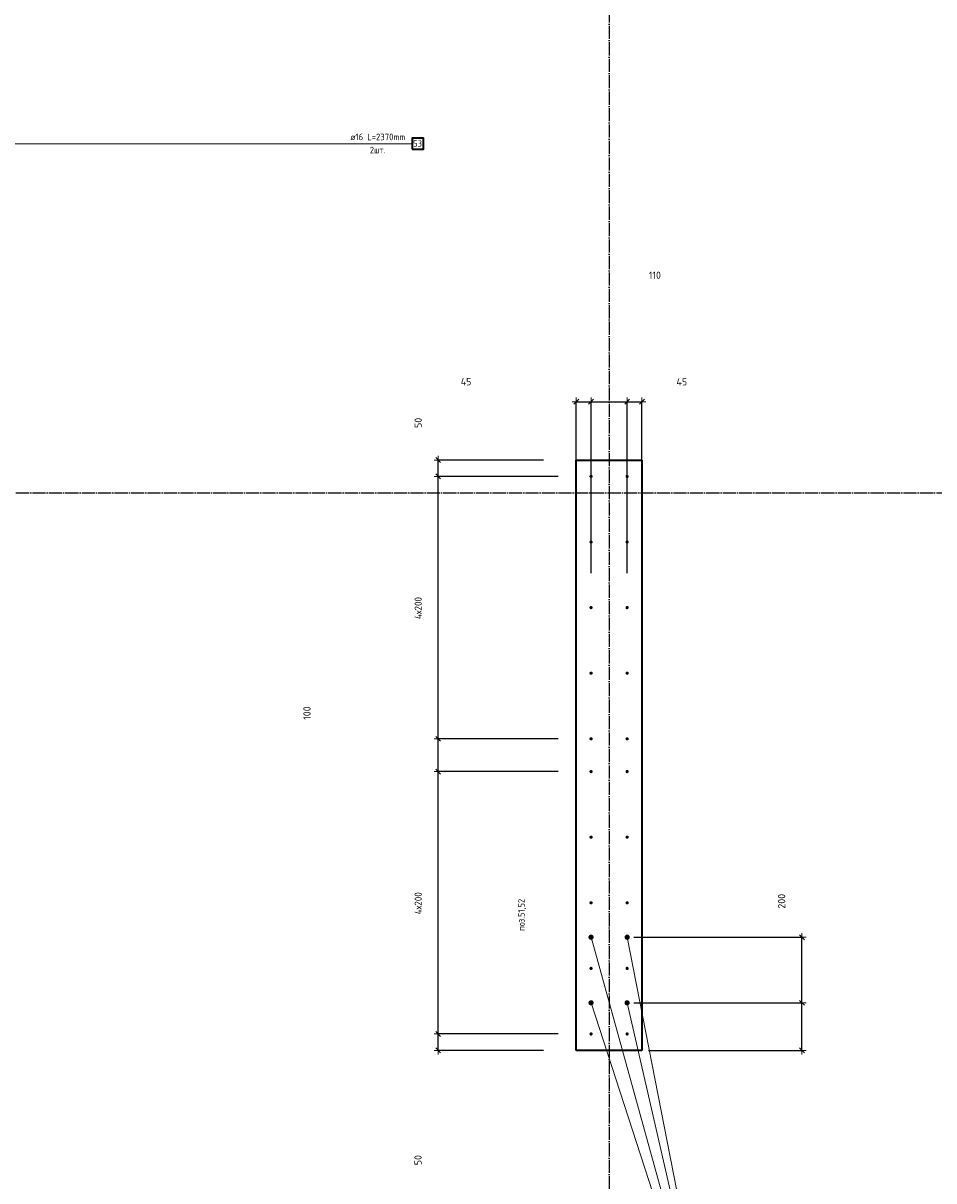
# Model space of a CAD drawing. Header units: millimetres. Extents: x 27309 to 183995, y -852 to 48500.
# Tile 34 of 93: x 141254 to 144030, y 34602 to 38132. Entities that reach past the tile are written whole.
import ezdxf

# ---------------------------------------------------------------- set-up
doc = ezdxf.new("R2010")
doc.units = ezdxf.units.MM
doc.header["$PDMODE"] = 65
doc.linetypes.add('______11', pattern=[50, 40, -5, 0, -5])
doc.linetypes.add('______5', pattern=[110, 80, -10, 10, -10])
for name, color, linetype, lineweight in [('Standard', 7, 'Continuous', 25), ('Арм.стержн. Выпуски', 180, 'Continuous', 35), ('Размерная линия_ общее', 7, 'Continuous', 13)]:
    doc.layers.add(name, color=color, linetype=linetype, lineweight=lineweight)
doc.layers.add('Осевая линия_ общее', color=7, linetype='______5', lineweight=13, true_color=0xa0a0a0)
doc.styles.add('ISOCPEUR', font='ISOCPEUR')
doc.dimstyles.new('DIMSTYLE_3', dxfattribs={"dimtxt": 22, "dimasz": 25, "dimexe": 0, "dimexo": 0, "dimgap": 11, "dimtad": 2, "dimdec": 0, "dimrnd": 5, "dimzin": 12, "dimdsep": 46, "dimtxsty": 'ISOCPEUR', "dimblk1": 'ALL_ML_STRICH', "dimblk2": 'ALL_ML_STRICH', "dimsah": 1, "dimcen": 0, "dimclrd": 7, "dimclre": 256, "dimclrt": 7, "dimadec": 0, "dimazin": 0, "dimtfac": 1, "dimtdec": 0, "dimtix": 1, "dimtmove": 2, "dimatfit": 3, "dimfxl": 0, "dimtzin": 0, "dimlwd": 0, "dimlwe": -3, "dimarcsym": 0})
doc.dimstyles.new('DIMSTYLE_5', dxfattribs={"dimtxt": 22, "dimasz": 25, "dimexe": 0, "dimexo": 0, "dimgap": 11, "dimtad": 2, "dimdec": 0, "dimrnd": 5, "dimzin": 12, "dimdsep": 46, "dimtxsty": 'ISOCPEUR', "dimblk1": 'ALL_ML_STRICH', "dimblk2": 'ALL_ML_STRICH', "dimsah": 1, "dimcen": 0, "dimclrd": 7, "dimclre": 256, "dimclrt": 7, "dimadec": 0, "dimazin": 0, "dimtfac": 1, "dimtdec": 0, "dimtix": 1, "dimtmove": 2, "dimatfit": 3, "dimfxl": 0, "dimtvp": 1.2, "dimtzin": 0, "dimlwd": 0, "dimlwe": -3, "dimarcsym": 0})

# ---------------------------------------------------------------- blocks, each defined once
blk = doc.blocks.new('ALL_ML_STRICH')
at = {"color": 0, "linetype": 'ByBlock', "lineweight": -2}
for p, q in [((-1, 0), (0.5, 0)), ((-0.3, -0.3), (0.3, 0.3)), ((0, -0.5), (0, 0.5))]:
    blk.add_line(p, q, dxfattribs=at)
blk = doc.blocks.new('*D198')
at = {"layer": 'DEFPOINTS', "color": 7, "linetype": 'Continuous', "lineweight": 13, "transparency": 33554687}
for p in [(142940, 36977.6), (142940, 36480), (142985, 36435)]:
    blk.add_point(p, dxfattribs=at)
at = {"layer": 'Размерная линия_ общее', "color": 253, "linetype": 'Continuous', "lineweight": -2, "true_color": 0xa0a0a0, "transparency": 33554687}
for p, q in [((142940, 36500), (142940, 36977.6)), ((142985, 36455), (142985, 36977.6))]:
    blk.add_line(p, q, dxfattribs=at)
at = {"layer": 'Размерная линия_ общее', "color": 7, "linetype": 'Continuous', "lineweight": -2, "transparency": 33554687}
blk.add_line((142940, 36977.6), (142985, 36977.6), dxfattribs=at)
at = {"layer": 'Размерная линия_ общее', "color": 7, "linetype": 'Continuous', "lineweight": 13, "transparency": 33554687, "xscale": 25, "yscale": 25, "zscale": 25, "rotation": 180}
blk.add_blockref('ALL_ML_STRICH', (142940, 36977.6), dxfattribs=at)
at = {"layer": 'Размерная линия_ общее', "color": 7, "linetype": 'Continuous', "lineweight": 13, "transparency": 33554687, "xscale": 25, "yscale": 25, "zscale": 25}
blk.add_blockref('ALL_ML_STRICH', (142985, 36977.6), dxfattribs=at)
at = {"layer": 'Размерная линия_ общее', "color": 7, "linetype": 'Continuous', "lineweight": 13, "transparency": 33554687, "insert": (142604, 37038.9), "char_height": 22, "width": 44, "attachment_point": 5, "style": 'ISOCPEUR'}
blk.add_mtext('\\A1;{45}', dxfattribs=at)
blk = doc.blocks.new('*D199')
at = {"layer": 'DEFPOINTS', "color": 7, "linetype": 'Continuous', "lineweight": 13, "transparency": 33554687}
for p in [(142985, 36977.6), (142985, 36435), (143095, 36435)]:
    blk.add_point(p, dxfattribs=at)
at = {"layer": 'Размерная линия_ общее', "color": 253, "linetype": 'Continuous', "lineweight": -2, "true_color": 0xa0a0a0, "transparency": 33554687}
for p, q in [((142985, 36455), (142985, 36977.6)), ((143095, 36455), (143095, 36977.6))]:
    blk.add_line(p, q, dxfattribs=at)
at = {"layer": 'Размерная линия_ общее', "color": 7, "linetype": 'Continuous', "lineweight": -2, "transparency": 33554687}
blk.add_line((142985, 36977.6), (143095, 36977.6), dxfattribs=at)
at = {"layer": 'Размерная линия_ общее', "color": 7, "linetype": 'Continuous', "lineweight": 13, "transparency": 33554687, "xscale": 25, "yscale": 25, "zscale": 25, "rotation": 180}
blk.add_blockref('ALL_ML_STRICH', (142985, 36977.6), dxfattribs=at)
at = {"layer": 'Размерная линия_ общее', "color": 7, "linetype": 'Continuous', "lineweight": 13, "transparency": 33554687, "xscale": 25, "yscale": 25, "zscale": 25}
blk.add_blockref('ALL_ML_STRICH', (143095, 36977.6), dxfattribs=at)
at = {"layer": 'Размерная линия_ общее', "color": 7, "linetype": 'Continuous', "lineweight": 13, "transparency": 33554687, "insert": (143179.5, 37363.2), "char_height": 22, "width": 66, "attachment_point": 5, "style": 'ISOCPEUR'}
blk.add_mtext('\\A1;{110}', dxfattribs=at)
blk = doc.blocks.new('*D200')
at = {"layer": 'DEFPOINTS', "color": 7, "linetype": 'Continuous', "lineweight": 13, "transparency": 33554687}
for p in [(143095, 36977.6), (143140, 36480), (143095, 36435)]:
    blk.add_point(p, dxfattribs=at)
at = {"layer": 'Размерная линия_ общее', "color": 253, "linetype": 'Continuous', "lineweight": -2, "true_color": 0xa0a0a0, "transparency": 33554687}
for p, q in [((143095, 36455), (143095, 36977.6)), ((143140, 36500), (143140, 36977.6))]:
    blk.add_line(p, q, dxfattribs=at)
at = {"layer": 'Размерная линия_ общее', "color": 7, "linetype": 'Continuous', "lineweight": -2, "transparency": 33554687}
blk.add_line((143095, 36977.6), (143140, 36977.6), dxfattribs=at)
at = {"layer": 'Размерная линия_ общее', "color": 7, "linetype": 'Continuous', "lineweight": 13, "transparency": 33554687, "xscale": 25, "yscale": 25, "zscale": 25, "rotation": 180}
blk.add_blockref('ALL_ML_STRICH', (143095, 36977.6), dxfattribs=at)
at = {"layer": 'Размерная линия_ общее', "color": 7, "linetype": 'Continuous', "lineweight": 13, "transparency": 33554687, "xscale": 25, "yscale": 25, "zscale": 25}
blk.add_blockref('ALL_ML_STRICH', (143140, 36977.6), dxfattribs=at)
at = {"layer": 'Размерная линия_ общее', "color": 7, "linetype": 'Continuous', "lineweight": 13, "transparency": 33554687, "insert": (143261.6, 37038.2), "char_height": 22, "width": 44, "attachment_point": 5, "style": 'ISOCPEUR'}
blk.add_mtext('\\A1;{45}', dxfattribs=at)
blk = doc.blocks.new('*D397')
at = {"layer": 'DEFPOINTS', "color": 7, "linetype": 'Continuous', "lineweight": 13, "transparency": 33554687}
for p in [(143095, 35145), (143140, 35000), (143628, 35000)]:
    blk.add_point(p, dxfattribs=at)
at = {"layer": 'Размерная линия_ общее', "color": 253, "linetype": 'Continuous', "lineweight": -2, "true_color": 0xa0a0a0, "transparency": 33554687}
for p, q in [((143115, 35145), (143628, 35145)), ((143160, 35000), (143628, 35000))]:
    blk.add_line(p, q, dxfattribs=at)
at = {"layer": 'Размерная линия_ общее', "color": 7, "linetype": 'Continuous', "lineweight": -2, "transparency": 33554687}
blk.add_line((143628, 35000), (143628, 35145), dxfattribs=at)
at = {"layer": 'Размерная линия_ общее', "color": 7, "linetype": 'Continuous', "lineweight": 13, "transparency": 33554687, "xscale": 25, "yscale": 25, "zscale": 25}
for p, rotation in [((143628, 35145), 90), ((143628, 35000), 270)]:
    blk.add_blockref('ALL_ML_STRICH', p, dxfattribs=dict(at, rotation=rotation))
at = {"layer": 'Размерная линия_ общее', "color": 7, "linetype": 'Continuous', "lineweight": 13, "transparency": 33554687, "insert": (143567.2, 34509.2), "char_height": 22, "width": 66, "attachment_point": 5, "rotation": 90, "style": 'ISOCPEUR'}
blk.add_mtext('\\A1;{145}', dxfattribs=at)
blk = doc.blocks.new('*D398')
at = {"layer": 'DEFPOINTS', "color": 7, "linetype": 'Continuous', "lineweight": 13, "transparency": 33554687}
for p in [(143095, 35345), (143095, 35145), (143628, 35145)]:
    blk.add_point(p, dxfattribs=at)
at = {"layer": 'Размерная линия_ общее', "color": 253, "linetype": 'Continuous', "lineweight": -2, "true_color": 0xa0a0a0, "transparency": 33554687}
for p, q in [((143115, 35345), (143628, 35345)), ((143115, 35145), (143628, 35145))]:
    blk.add_line(p, q, dxfattribs=at)
at = {"layer": 'Размерная линия_ общее', "color": 7, "linetype": 'Continuous', "lineweight": -2, "transparency": 33554687}
blk.add_line((143628, 35145), (143628, 35345), dxfattribs=at)
at = {"layer": 'Размерная линия_ общее', "color": 7, "linetype": 'Continuous', "lineweight": 13, "transparency": 33554687, "xscale": 25, "yscale": 25, "zscale": 25}
for p, rotation in [((143628, 35345), 90), ((143628, 35145), 270)]:
    blk.add_blockref('ALL_ML_STRICH', p, dxfattribs=dict(at, rotation=rotation))
at = {"layer": 'Размерная линия_ общее', "color": 7, "linetype": 'Continuous', "lineweight": 13, "transparency": 33554687, "insert": (143566, 35454.7), "char_height": 22, "width": 66, "attachment_point": 5, "rotation": 90, "style": 'ISOCPEUR'}
blk.add_mtext('\\A1;{200}', dxfattribs=at)
blk = doc.blocks.new('*D399')
at = {"layer": 'DEFPOINTS', "color": 7, "linetype": 'Continuous', "lineweight": 13, "transparency": 33554687}
for p in [(142985, 35050), (142519, 35000), (142940, 35000)]:
    blk.add_point(p, dxfattribs=at)
at = {"layer": 'Размерная линия_ общее', "color": 253, "linetype": 'Continuous', "lineweight": -2, "true_color": 0xa0a0a0, "transparency": 33554687}
for p, q in [((142885, 35050), (142519, 35050)), ((142840, 35000), (142519, 35000))]:
    blk.add_line(p, q, dxfattribs=at)
at = {"layer": 'Размерная линия_ общее', "color": 7, "linetype": 'Continuous', "lineweight": -2, "transparency": 33554687}
blk.add_line((142519, 35000), (142519, 35050), dxfattribs=at)
at = {"layer": 'Размерная линия_ общее', "color": 7, "linetype": 'Continuous', "lineweight": 13, "transparency": 33554687, "xscale": 25, "yscale": 25, "zscale": 25}
for p, rotation in [((142519, 35050), 90), ((142519, 35000), 270)]:
    blk.add_blockref('ALL_ML_STRICH', p, dxfattribs=dict(at, rotation=rotation))
at = {"layer": 'Размерная линия_ общее', "color": 7, "linetype": 'Continuous', "lineweight": 13, "transparency": 33554687, "insert": (142457.5, 34665.4), "char_height": 22, "width": 44, "attachment_point": 5, "rotation": 90, "style": 'ISOCPEUR'}
blk.add_mtext('\\A1;{50}', dxfattribs=at)
blk = doc.blocks.new('*D400')
at = {"layer": 'DEFPOINTS', "color": 7, "linetype": 'Continuous', "lineweight": 13, "transparency": 33554687}
for p in [(142985, 35850), (142519, 35050), (142985, 35050)]:
    blk.add_point(p, dxfattribs=at)
at = {"layer": 'Размерная линия_ общее', "color": 253, "linetype": 'Continuous', "lineweight": -2, "true_color": 0xa0a0a0, "transparency": 33554687}
for p, q in [((142885, 35850), (142519, 35850)), ((142885, 35050), (142519, 35050))]:
    blk.add_line(p, q, dxfattribs=at)
at = {"layer": 'Размерная линия_ общее', "color": 7, "linetype": 'Continuous', "lineweight": -2, "transparency": 33554687}
blk.add_line((142519, 35050), (142519, 35850), dxfattribs=at)
at = {"layer": 'Размерная линия_ общее', "color": 7, "linetype": 'Continuous', "lineweight": 13, "transparency": 33554687, "xscale": 25, "yscale": 25, "zscale": 25}
for p, rotation in [((142519, 35850), 90), ((142519, 35050), 270)]:
    blk.add_blockref('ALL_ML_STRICH', p, dxfattribs=dict(at, rotation=rotation))
at = {"layer": 'Размерная линия_ общее', "color": 7, "linetype": 'Continuous', "lineweight": 13, "transparency": 33554687, "insert": (142447, 35415), "char_height": 22, "width": 1.1, "attachment_point": 1, "rotation": 90, "line_spacing_factor": 0.60241, "style": 'ISOCPEUR'}
blk.add_mtext('\\W0.91;4х200', dxfattribs=at)
blk = doc.blocks.new('*D401')
at = {"layer": 'DEFPOINTS', "color": 7, "linetype": 'Continuous', "lineweight": 13, "transparency": 33554687}
for p in [(142985, 35950), (142519, 35850), (142985, 35850)]:
    blk.add_point(p, dxfattribs=at)
at = {"layer": 'Размерная линия_ общее', "color": 253, "linetype": 'Continuous', "lineweight": -2, "true_color": 0xa0a0a0, "transparency": 33554687}
for p, q in [((142885, 35950), (142519, 35950)), ((142885, 35850), (142519, 35850))]:
    blk.add_line(p, q, dxfattribs=at)
at = {"layer": 'Размерная линия_ общее', "color": 7, "linetype": 'Continuous', "lineweight": -2, "transparency": 33554687}
blk.add_line((142519, 35850), (142519, 35950), dxfattribs=at)
at = {"layer": 'Размерная линия_ общее', "color": 7, "linetype": 'Continuous', "lineweight": 13, "transparency": 33554687, "xscale": 25, "yscale": 25, "zscale": 25}
for p, rotation in [((142519, 35950), 90), ((142519, 35850), 270)]:
    blk.add_blockref('ALL_ML_STRICH', p, dxfattribs=dict(at, rotation=rotation))
at = {"layer": 'Размерная линия_ общее', "color": 7, "linetype": 'Continuous', "lineweight": 13, "transparency": 33554687, "insert": (142119.1, 36028.3), "char_height": 22, "width": 66, "attachment_point": 5, "rotation": 90, "style": 'ISOCPEUR'}
blk.add_mtext('\\A1;{100}', dxfattribs=at)
blk = doc.blocks.new('*D402')
at = {"layer": 'DEFPOINTS', "color": 7, "linetype": 'Continuous', "lineweight": 13, "transparency": 33554687}
for p in [(142985, 36750), (142519, 35950), (142985, 35950)]:
    blk.add_point(p, dxfattribs=at)
at = {"layer": 'Размерная линия_ общее', "color": 253, "linetype": 'Continuous', "lineweight": -2, "true_color": 0xa0a0a0, "transparency": 33554687}
for p, q in [((142885, 36750), (142519, 36750)), ((142885, 35950), (142519, 35950))]:
    blk.add_line(p, q, dxfattribs=at)
at = {"layer": 'Размерная линия_ общее', "color": 7, "linetype": 'Continuous', "lineweight": -2, "transparency": 33554687}
blk.add_line((142519, 35950), (142519, 36750), dxfattribs=at)
at = {"layer": 'Размерная линия_ общее', "color": 7, "linetype": 'Continuous', "lineweight": 13, "transparency": 33554687, "xscale": 25, "yscale": 25, "zscale": 25}
for p, rotation in [((142519, 36750), 90), ((142519, 35950), 270)]:
    blk.add_blockref('ALL_ML_STRICH', p, dxfattribs=dict(at, rotation=rotation))
at = {"layer": 'Размерная линия_ общее', "color": 7, "linetype": 'Continuous', "lineweight": 13, "transparency": 33554687, "insert": (142447, 36315), "char_height": 22, "width": 1.1, "attachment_point": 1, "rotation": 90, "line_spacing_factor": 0.60241, "style": 'ISOCPEUR'}
blk.add_mtext('\\W0.91;4х200', dxfattribs=at)
blk = doc.blocks.new('*D403')
at = {"layer": 'DEFPOINTS', "color": 7, "linetype": 'Continuous', "lineweight": 13, "transparency": 33554687}
for p in [(142940, 36800), (142519, 36750), (142985, 36750)]:
    blk.add_point(p, dxfattribs=at)
at = {"layer": 'Размерная линия_ общее', "color": 253, "linetype": 'Continuous', "lineweight": -2, "true_color": 0xa0a0a0, "transparency": 33554687}
for p, q in [((142840, 36800), (142519, 36800)), ((142885, 36750), (142519, 36750))]:
    blk.add_line(p, q, dxfattribs=at)
at = {"layer": 'Размерная линия_ общее', "color": 7, "linetype": 'Continuous', "lineweight": -2, "transparency": 33554687}
blk.add_line((142519, 36750), (142519, 36800), dxfattribs=at)
at = {"layer": 'Размерная линия_ общее', "color": 7, "linetype": 'Continuous', "lineweight": 13, "transparency": 33554687, "xscale": 25, "yscale": 25, "zscale": 25}
for p, rotation in [((142519, 36800), 90), ((142519, 36750), 270)]:
    blk.add_blockref('ALL_ML_STRICH', p, dxfattribs=dict(at, rotation=rotation))
at = {"layer": 'Размерная линия_ общее', "color": 7, "linetype": 'Continuous', "lineweight": 13, "transparency": 33554687, "insert": (142458, 36913.2), "char_height": 22, "width": 44, "attachment_point": 5, "rotation": 90, "style": 'ISOCPEUR'}
blk.add_mtext('\\A1;{50}', dxfattribs=at)

msp = doc.modelspace()

# ---------------------------------------------------------------- hatches: boundary and pattern name
at = {"layer": 'Арм.стержн. Выпуски', "linetype": 'Continuous', "lineweight": 35, "transparency": 33554687}
for color, points in [(4, [(142990, 36750), (142989.6, 36751.9), (142988.5, 36753.5), (142986.9, 36754.6), (142985, 36755), (142983.1, 36754.6), (142981.5, 36753.5), (142980.4, 36751.9), (142980, 36750), (142980.4, 36748.1), (142981.5, 36746.5), (142983.1, 36745.4), (142985, 36745), (142986.9, 36745.4), (142988.5, 36746.5), (142989.6, 36748.1)]), (4, [(143100, 36750), (143099.6, 36751.9), (143098.5, 36753.5), (143096.9, 36754.6), (143095, 36755), (143093.1, 36754.6), (143091.5, 36753.5), (143090.4, 36751.9), (143090, 36750), (143090.4, 36748.1), (143091.5, 36746.5), (143093.1, 36745.4), (143095, 36745), (143096.9, 36745.4), (143098.5, 36746.5), (143099.6, 36748.1)]), (4, [(142990, 36550), (142989.6, 36551.9), (142988.5, 36553.5), (142986.9, 36554.6), (142985, 36555), (142983.1, 36554.6), (142981.5, 36553.5), (142980.4, 36551.9), (142980, 36550), (142980.4, 36548.1), (142981.5, 36546.5), (142983.1, 36545.4), (142985, 36545), (142986.9, 36545.4), (142988.5, 36546.5), (142989.6, 36548.1)]), (4, [(143100, 36550), (143099.6, 36551.9), (143098.5, 36553.5), (143096.9, 36554.6), (143095, 36555), (143093.1, 36554.6), (143091.5, 36553.5), (143090.4, 36551.9), (143090, 36550), (143090.4, 36548.1), (143091.5, 36546.5), (143093.1, 36545.4), (143095, 36545), (143096.9, 36545.4), (143098.5, 36546.5), (143099.6, 36548.1)]), (4, [(142990, 36350), (142989.6, 36351.9), (142988.5, 36353.5), (142986.9, 36354.6), (142985, 36355), (142983.1, 36354.6), (142981.5, 36353.5), (142980.4, 36351.9), (142980, 36350), (142980.4, 36348.1), (142981.5, 36346.5), (142983.1, 36345.4), (142985, 36345), (142986.9, 36345.4), (142988.5, 36346.5), (142989.6, 36348.1)]), (4, [(143100, 36350), (143099.6, 36351.9), (143098.5, 36353.5), (143096.9, 36354.6), (143095, 36355), (143093.1, 36354.6), (143091.5, 36353.5), (143090.4, 36351.9), (143090, 36350), (143090.4, 36348.1), (143091.5, 36346.5), (143093.1, 36345.4), (143095, 36345), (143096.9, 36345.4), (143098.5, 36346.5), (143099.6, 36348.1)]), (4, [(142990, 36150), (142989.6, 36151.9), (142988.5, 36153.5), (142986.9, 36154.6), (142985, 36155), (142983.1, 36154.6), (142981.5, 36153.5), (142980.4, 36151.9), (142980, 36150), (142980.4, 36148.1), (142981.5, 36146.5), (142983.1, 36145.4), (142985, 36145), (142986.9, 36145.4), (142988.5, 36146.5), (142989.6, 36148.1)]), (4, [(143100, 36150), (143099.6, 36151.9), (143098.5, 36153.5), (143096.9, 36154.6), (143095, 36155), (143093.1, 36154.6), (143091.5, 36153.5), (143090.4, 36151.9), (143090, 36150), (143090.4, 36148.1), (143091.5, 36146.5), (143093.1, 36145.4), (143095, 36145), (143096.9, 36145.4), (143098.5, 36146.5), (143099.6, 36148.1)]), (4, [(142990, 35950), (142989.6, 35951.9), (142988.5, 35953.5), (142986.9, 35954.6), (142985, 35955), (142983.1, 35954.6), (142981.5, 35953.5), (142980.4, 35951.9), (142980, 35950), (142980.4, 35948.1), (142981.5, 35946.5), (142983.1, 35945.4), (142985, 35945), (142986.9, 35945.4), (142988.5, 35946.5), (142989.6, 35948.1)]), (4, [(143100, 35950), (143099.6, 35951.9), (143098.5, 35953.5), (143096.9, 35954.6), (143095, 35955), (143093.1, 35954.6), (143091.5, 35953.5), (143090.4, 35951.9), (143090, 35950), (143090.4, 35948.1), (143091.5, 35946.5), (143093.1, 35945.4), (143095, 35945), (143096.9, 35945.4), (143098.5, 35946.5), (143099.6, 35948.1)]), (4, [(142990, 35850), (142989.6, 35851.9), (142988.5, 35853.5), (142986.9, 35854.6), (142985, 35855), (142983.1, 35854.6), (142981.5, 35853.5), (142980.4, 35851.9), (142980, 35850), (142980.4, 35848.1), (142981.5, 35846.5), (142983.1, 35845.4), (142985, 35845), (142986.9, 35845.4), (142988.5, 35846.5), (142989.6, 35848.1)]), (4, [(143100, 35850), (143099.6, 35851.9), (143098.5, 35853.5), (143096.9, 35854.6), (143095, 35855), (143093.1, 35854.6), (143091.5, 35853.5), (143090.4, 35851.9), (143090, 35850), (143090.4, 35848.1), (143091.5, 35846.5), (143093.1, 35845.4), (143095, 35845), (143096.9, 35845.4), (143098.5, 35846.5), (143099.6, 35848.1)]), (4, [(142990, 35650), (142989.6, 35651.9), (142988.5, 35653.5), (142986.9, 35654.6), (142985, 35655), (142983.1, 35654.6), (142981.5, 35653.5), (142980.4, 35651.9), (142980, 35650), (142980.4, 35648.1), (142981.5, 35646.5), (142983.1, 35645.4), (142985, 35645), (142986.9, 35645.4), (142988.5, 35646.5), (142989.6, 35648.1)]), (4, [(143100, 35650), (143099.6, 35651.9), (143098.5, 35653.5), (143096.9, 35654.6), (143095, 35655), (143093.1, 35654.6), (143091.5, 35653.5), (143090.4, 35651.9), (143090, 35650), (143090.4, 35648.1), (143091.5, 35646.5), (143093.1, 35645.4), (143095, 35645), (143096.9, 35645.4), (143098.5, 35646.5), (143099.6, 35648.1)]), (4, [(142990, 35450), (142989.6, 35451.9), (142988.5, 35453.5), (142986.9, 35454.6), (142985, 35455), (142983.1, 35454.6), (142981.5, 35453.5), (142980.4, 35451.9), (142980, 35450), (142980.4, 35448.1), (142981.5, 35446.5), (142983.1, 35445.4), (142985, 35445), (142986.9, 35445.4), (142988.5, 35446.5), (142989.6, 35448.1)]), (4, [(143100, 35450), (143099.6, 35451.9), (143098.5, 35453.5), (143096.9, 35454.6), (143095, 35455), (143093.1, 35454.6), (143091.5, 35453.5), (143090.4, 35451.9), (143090, 35450), (143090.4, 35448.1), (143091.5, 35446.5), (143093.1, 35445.4), (143095, 35445), (143096.9, 35445.4), (143098.5, 35446.5), (143099.6, 35448.1)]), (7, [(142993, 35345), (142992.4, 35348.1), (142990.7, 35350.7), (142988.1, 35352.4), (142985, 35353), (142981.9, 35352.4), (142979.3, 35350.7), (142977.6, 35348.1), (142977, 35345), (142977.6, 35341.9), (142979.3, 35339.3), (142981.9, 35337.6), (142985, 35337), (142988.1, 35337.6), (142990.7, 35339.3), (142992.4, 35341.9)]), (7, [(143103, 35345), (143102.4, 35348.1), (143100.7, 35350.7), (143098.1, 35352.4), (143095, 35353), (143091.9, 35352.4), (143089.3, 35350.7), (143087.6, 35348.1), (143087, 35345), (143087.6, 35341.9), (143089.3, 35339.3), (143091.9, 35337.6), (143095, 35337), (143098.1, 35337.6), (143100.7, 35339.3), (143102.4, 35341.9)]), (4, [(142990, 35250), (142989.6, 35251.9), (142988.5, 35253.5), (142986.9, 35254.6), (142985, 35255), (142983.1, 35254.6), (142981.5, 35253.5), (142980.4, 35251.9), (142980, 35250), (142980.4, 35248.1), (142981.5, 35246.5), (142983.1, 35245.4), (142985, 35245), (142986.9, 35245.4), (142988.5, 35246.5), (142989.6, 35248.1)]), (4, [(143100, 35250), (143099.6, 35251.9), (143098.5, 35253.5), (143096.9, 35254.6), (143095, 35255), (143093.1, 35254.6), (143091.5, 35253.5), (143090.4, 35251.9), (143090, 35250), (143090.4, 35248.1), (143091.5, 35246.5), (143093.1, 35245.4), (143095, 35245), (143096.9, 35245.4), (143098.5, 35246.5), (143099.6, 35248.1)]), (7, [(142993, 35145), (142992.4, 35148.1), (142990.7, 35150.7), (142988.1, 35152.4), (142985, 35153), (142981.9, 35152.4), (142979.3, 35150.7), (142977.6, 35148.1), (142977, 35145), (142977.6, 35141.9), (142979.3, 35139.3), (142981.9, 35137.6), (142985, 35137), (142988.1, 35137.6), (142990.7, 35139.3), (142992.4, 35141.9)]), (7, [(143103, 35145), (143102.4, 35148.1), (143100.7, 35150.7), (143098.1, 35152.4), (143095, 35153), (143091.9, 35152.4), (143089.3, 35150.7), (143087.6, 35148.1), (143087, 35145), (143087.6, 35141.9), (143089.3, 35139.3), (143091.9, 35137.6), (143095, 35137), (143098.1, 35137.6), (143100.7, 35139.3), (143102.4, 35141.9)]), (4, [(142990, 35050), (142989.6, 35051.9), (142988.5, 35053.5), (142986.9, 35054.6), (142985, 35055), (142983.1, 35054.6), (142981.5, 35053.5), (142980.4, 35051.9), (142980, 35050), (142980.4, 35048.1), (142981.5, 35046.5), (142983.1, 35045.4), (142985, 35045), (142986.9, 35045.4), (142988.5, 35046.5), (142989.6, 35048.1)]), (4, [(143100, 35050), (143099.6, 35051.9), (143098.5, 35053.5), (143096.9, 35054.6), (143095, 35055), (143093.1, 35054.6), (143091.5, 35053.5), (143090.4, 35051.9), (143090, 35050), (143090.4, 35048.1), (143091.5, 35046.5), (143093.1, 35045.4), (143095, 35045), (143096.9, 35045.4), (143098.5, 35046.5), (143099.6, 35048.1)])]:
    msp.add_hatch(color=color, dxfattribs=at).paths.add_polyline_path(points)

# ---------------------------------------------------------------- linework, layer by layer
at = {"color": 7, "linetype": 'Continuous', "lineweight": 35, "transparency": 33554687}
for p, q in [((142940, 35000), (142940, 36800)), ((142940, 36800), (143140, 36800)), ((143140, 36800), (143140, 35000)), ((143140, 35000), (142940, 35000))]:
    msp.add_line(p, q, dxfattribs=at)
at = {"layer": 'Арм.стержн. Выпуски', "color": 7, "linetype": 'Continuous', "lineweight": 13, "transparency": 33554687}
for p, q in [((140539.5, 37764.3), (142439.5, 37764.3)), ((143360.9, 33987.9), (142985, 35345)), ((143360.9, 33987.9), (143095, 35345)), ((143360.9, 33987.9), (142985, 35145)), ((143360.9, 33987.9), (143095, 35145))]:
    msp.add_line(p, q, dxfattribs=at)
at = {"layer": 'Арм.стержн. Выпуски', "color": 7, "linetype": 'Continuous', "lineweight": 35, "transparency": 33554687}
msp.add_lwpolyline([(142439.5, 37747.7), (142474.2, 37747.7), (142474.2, 37781), (142439.5, 37781), (142439.5, 37747.7)], dxfattribs=at)
at = {"layer": 'Осевая линия_ общее', "color": 253, "linetype": '______11', "lineweight": -3, "true_color": 0xa0a0a0, "transparency": 33554687}
for p, q in [((143040, 46340), (143040, 27662.1)), ((125200, 36700), (169325.4, 36700))]:
    msp.add_line(p, q, dxfattribs=at)

# ---------------------------------------------------------------- texts
at = {"layer": 'Standard', "color": 7, "linetype": 'Continuous', "lineweight": 13, "transparency": 33554687, "insert": (142787.3, 35364.2), "char_height": 20, "width": 104.817, "attachment_point": 7, "rotation": 90, "style": 'ISOCPEUR'}
msp.add_mtext('\\A1;{\\fISOCPEUR|i0|b0;\\H20.000000;\\W0.909091;\\C7;поз.51,52}\\P', dxfattribs=at)
at = {"layer": 'Арм.стержн. Выпуски', "color": 7, "linetype": 'Continuous', "lineweight": 25, "transparency": 33554687, "char_height": 20, "attachment_point": 7, "style": 'ISOCPEUR'}
for s, insert, width in [('\\W0.96;ø16 L=2370mm ', (142251.5, 37775), 195.502), ('\\W0.87;53', (142442.8, 37755), 36.721), ('\\W0.94;2шт. ', (142310.5, 37735), 77.419)]:
    msp.add_mtext(s, dxfattribs=dict(at, insert=insert, width=width))

# ---------------------------------------------------------------- dimensions: what is measured, and where the dimension line sits
at = {"layer": 'Размерная линия_ общее', "color": 7, "linetype": 'Continuous', "lineweight": 13, "transparency": 33554687}
for base, p1, p2, dimstyle, picture, middle in [((143095, 36977.6), (142985, 36455), (143095, 36455), 'DIMSTYLE_3', '*D199', (143179.5, 37363.2)), ((142985, 36977.6), (142940, 36500), (142985, 36455), 'DIMSTYLE_5', '*D198', (142604, 37038.9)), ((143140, 36977.6), (143095, 36455), (143140, 36500), 'DIMSTYLE_5', '*D200', (143261.6, 37038.2))]:
    dim = msp.add_linear_dim(base=base, p1=p1, p2=p2, dimstyle=dimstyle, override={"dimpost": '<>', "dimclrd": 7, "dimclre": 253, "dimclrt": 7, "dimlwd": 0, "dimlwe": 65533}, dxfattribs=at)
    dim.commit()
    dim.dimension.update_dxf_attribs({"geometry": picture, "text_midpoint": middle, "dimtype": 160})
for base, p1, p2, picture, middle in [((142519, 36800), (142885, 36750), (142840, 36800), '*D403', (142458, 36913.2)), ((142519, 35950), (142885, 35850), (142885, 35950), '*D401', (142119.1, 36028.3)), ((143628, 35345), (143115, 35145), (143115, 35345), '*D398', (143566, 35454.7)), ((143628, 35145), (143160, 35000), (143115, 35145), '*D397', (143567.2, 34509.2)), ((142519, 35050), (142840, 35000), (142885, 35050), '*D399', (142457.5, 34665.4))]:
    dim = msp.add_linear_dim(base=base, p1=p1, p2=p2, angle=90, dimstyle='DIMSTYLE_3', override={"dimpost": '<>', "dimclrd": 7, "dimclre": 253, "dimclrt": 7, "dimlwd": 0, "dimlwe": 65533}, dxfattribs=at)
    dim.commit()
    dim.dimension.update_dxf_attribs({"geometry": picture, "text_midpoint": middle, "dimtype": 160})
for base, p1, p2, picture, middle in [((142519, 36750), (142885, 35950), (142885, 36750), '*D402', (142508, 36350)), ((142519, 35850), (142885, 35050), (142885, 35850), '*D400', (142508, 35450))]:
    dim = msp.add_linear_dim(base=base, p1=p1, p2=p2, angle=90, text='\\W0.91;4х200', dimstyle='DIMSTYLE_3', override={"dimpost": '<>', "dimclrd": 7, "dimclre": 253, "dimclrt": 7, "dimlwd": 0, "dimlwe": 65533}, dxfattribs=at)
    dim.commit()
    dim.dimension.update_dxf_attribs({"geometry": picture, "text_midpoint": middle, "dimtype": 160})

doc.saveas('drawing.dxf')
